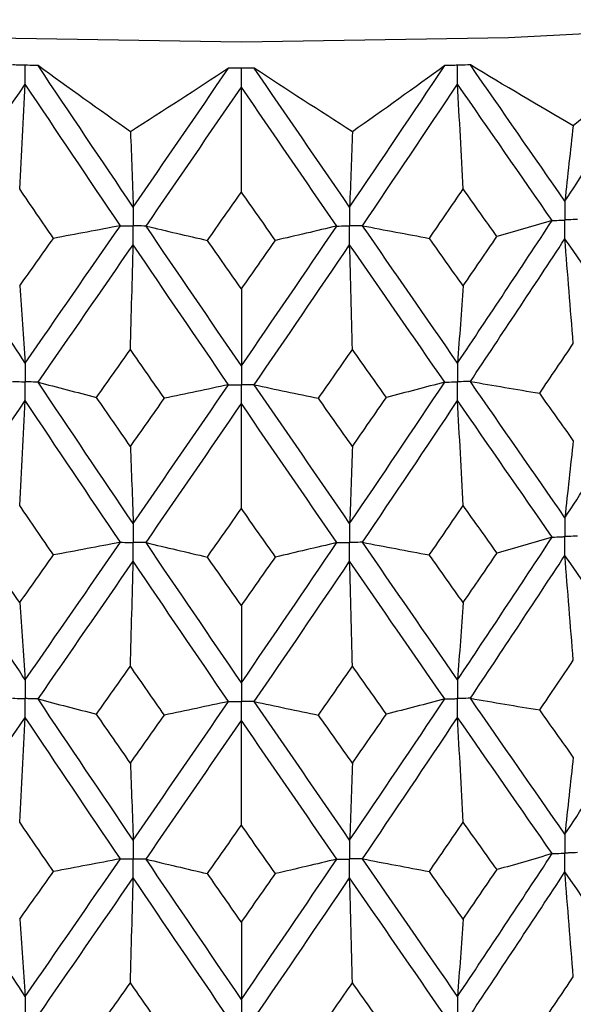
# Model space of a CAD drawing. Header units: millimetres. Extents: x -170 to 25, y -7 to 256.
# Tile 49 of 55: x -2 to 3, y 44 to 53. Entities that reach past the tile are written whole.
import ezdxf

# ---------------------------------------------------------------- set-up
doc = ezdxf.new("R2010")
doc.units = ezdxf.units.MM

msp = doc.modelspace()

# ---------------------------------------------------------------- linework, layer by layer
at = {"color": 7, "linetype": 'Continuous', "lineweight": 25}
for p, q in [((2.1314, 52.8588), (2.1312, 52.8588)), ((-1.8929, 52.8523), (-1.8931, 52.8523)), ((0.12, 52.8283), (0.1197, 52.8283))]:
    msp.add_line(p, q, dxfattribs=at)
at = {"color": 7, "linetype": 'Continuous', "lineweight": 25, "flags": 128}
msp.add_lwpolyline([(-2.4865, 53.1155), (0, 53.0733), (2.4865, 53.1155), (4.9305, 53.2413), (7.2901, 53.4487), (9.525, 53.7339), (11.5969, 54.0922), (13.4704, 54.5175), (15.1134, 55.0023), (16.4978, 55.5386), (17.5999, 56.117), (18.4009, 56.7277), (18.887, 57.3603), (19.05, 58.0038), (18.887, 58.6474), (18.4009, 59.28), (17.5999, 59.8907), (17.5, 59.9519)], dxfattribs=at)
at = {"color": 7, "linetype": 'Continuous', "lineweight": 25}
for points, knots in [([(-2.0122, 52.8557), (-2.0288, 52.8561), (-2.0455, 52.8566), (-2.0621, 52.857), (-2.0852, 52.8576), (-2.1083, 52.8582), (-2.1314, 52.8588)], [0.0001197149, 0.0001197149, 0.0001197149, 0.0001197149, 0.0001699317, 0.0001699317, 0.0001699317, 0.0002396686, 0.0002396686, 0.0002396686, 0.0002396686]), ([(2.1312, 52.8588), (2.098, 52.858), (2.0648, 52.8571), (2.0316, 52.8562), (2.0251, 52.856), (2.0186, 52.8559), (2.0122, 52.8557)], [0, 0, 0, 0, 0.0001001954, 0.0001001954, 0.0001001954, 0.0001197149, 0.0001197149, 0.0001197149, 0.0001197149]), ([(-1.8931, 52.8523), (-1.9263, 52.8533), (-1.9595, 52.8542), (-1.9928, 52.8552), (-1.9992, 52.8553), (-2.0057, 52.8555), (-2.0122, 52.8557)], [0, 0, 0, 0, 0.0001001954, 0.0001001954, 0.0001001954, 0.0001197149, 0.0001197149, 0.0001197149, 0.0001197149]), ([(-2.0122, 52.6803), (-2.0122, 52.7276), (-2.0122, 52.7749), (-2.0122, 52.8222), (-2.0122, 52.8334), (-2.0122, 52.8445), (-2.0122, 52.8557)], [0, 0, 0, 0, 0.0001467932, 0.0001467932, 0.0001467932, 0.0001814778, 0.0001814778, 0.0001814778, 0.0001814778]), ([(0, 52.8284), (-0.0167, 52.8284), (-0.0335, 52.8284), (-0.0502, 52.8284), (-0.0735, 52.8284), (-0.0967, 52.8283), (-0.12, 52.8283)], [0.0001197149, 0.0001197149, 0.0001197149, 0.0001197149, 0.0001699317, 0.0001699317, 0.0001699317, 0.0002396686, 0.0002396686, 0.0002396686, 0.0002396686]), ([(0.1197, 52.8283), (0.0863, 52.8283), (0.0529, 52.8284), (0.0195, 52.8284), (0.013, 52.8284), (0.0065, 52.8284), (0, 52.8284)], [0, 0, 0, 0, 0.0001001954, 0.0001001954, 0.0001001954, 0.0001197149, 0.0001197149, 0.0001197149, 0.0001197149]), ([(0, 52.6531), (0, 52.7003), (0, 52.7476), (0, 52.7949), (0, 52.8061), (0, 52.8172), (0, 52.8284)], [0, 0, 0, 0, 0.0001467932, 0.0001467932, 0.0001467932, 0.0001814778, 0.0001814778, 0.0001814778, 0.0001814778]), ([(2.0122, 52.8557), (1.9955, 52.8552), (1.9789, 52.8548), (1.9622, 52.8543), (1.9391, 52.8537), (1.916, 52.853), (1.8929, 52.8523)], [0.0001197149, 0.0001197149, 0.0001197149, 0.0001197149, 0.0001699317, 0.0001699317, 0.0001699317, 0.0002396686, 0.0002396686, 0.0002396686, 0.0002396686]), ([(2.0122, 52.6803), (2.0122, 52.7276), (2.0122, 52.7749), (2.0122, 52.8222), (2.0122, 52.8334), (2.0122, 52.8445), (2.0122, 52.8557)], [0, 0, 0, 0, 0.0001467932, 0.0001467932, 0.0001467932, 0.0001814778, 0.0001814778, 0.0001814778, 0.0001814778]), ([(3.0114, 51.5911), (3.0114, 51.5439), (3.0114, 51.4967), (3.0114, 51.4495), (3.0114, 51.4383), (3.0114, 51.4272), (3.0114, 51.416)], [0, 0, 0, 0, 0.0001466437, 0.0001466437, 0.0001466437, 0.000181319, 0.000181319, 0.000181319, 0.000181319]), ([(-1.0075, 51.5366), (-1.0075, 51.4894), (-1.0075, 51.4422), (-1.0075, 51.395), (-1.0075, 51.3838), (-1.0075, 51.3726), (-1.0075, 51.3615)], [0, 0, 0, 0, 0.0001466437, 0.0001466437, 0.0001466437, 0.000181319, 0.000181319, 0.000181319, 0.000181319]), ([(1.0075, 51.5366), (1.0075, 51.4894), (1.0075, 51.4422), (1.0075, 51.395), (1.0075, 51.3838), (1.0075, 51.3726), (1.0075, 51.3615)], [0, 0, 0, 0, 0.0001466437, 0.0001466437, 0.0001466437, 0.000181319, 0.000181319, 0.000181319, 0.000181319]), ([(2.8929, 51.4112), (2.921, 51.4123), (2.9491, 51.4135), (2.9771, 51.4146), (2.9885, 51.4151), (2.9999, 51.4155), (3.0114, 51.416)], [0, 0, 0, 0, 0.0000852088, 0.0000852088, 0.0000852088, 0.0001198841, 0.0001198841, 0.0001198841, 0.0001198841]), ([(3.1297, 51.4209), (3.1017, 51.4197), (3.0737, 51.4186), (3.0456, 51.4174), (3.0342, 51.4169), (3.0228, 51.4165), (3.0114, 51.416)], [0, 0, 0, 0, 0.0000852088, 0.0000852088, 0.0000852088, 0.0001198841, 0.0001198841, 0.0001198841, 0.0001198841]), ([(3.0114, 51.2408), (3.0114, 51.2881), (3.0114, 51.3353), (3.0114, 51.3825), (3.0114, 51.3937), (3.0114, 51.4048), (3.0114, 51.416)], [0, 0, 0, 0, 0.000146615, 0.000146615, 0.000146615, 0.0001812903, 0.0001812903, 0.0001812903, 0.0001812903]), ([(-1.1272, 51.3632), (-1.0988, 51.3628), (-1.0705, 51.3624), (-1.0421, 51.362), (-1.0306, 51.3618), (-1.019, 51.3616), (-1.0075, 51.3615)], [0, 0, 0, 0, 0.0000852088, 0.0000852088, 0.0000852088, 0.0001198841, 0.0001198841, 0.0001198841, 0.0001198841]), ([(-0.8877, 51.3599), (-0.9161, 51.3603), (-0.9445, 51.3606), (-0.9728, 51.361), (-0.9844, 51.3612), (-0.9959, 51.3613), (-1.0075, 51.3615)], [0, 0, 0, 0, 0.0000852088, 0.0000852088, 0.0000852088, 0.0001198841, 0.0001198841, 0.0001198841, 0.0001198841]), ([(-1.0075, 51.1863), (-1.0075, 51.2336), (-1.0075, 51.2808), (-1.0075, 51.328), (-1.0075, 51.3392), (-1.0075, 51.3503), (-1.0075, 51.3615)], [0, 0, 0, 0, 0.000146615, 0.000146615, 0.000146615, 0.0001812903, 0.0001812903, 0.0001812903, 0.0001812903]), ([(0.8877, 51.3599), (0.9161, 51.3603), (0.9445, 51.3606), (0.9728, 51.361), (0.9844, 51.3612), (0.9959, 51.3613), (1.0075, 51.3615)], [0, 0, 0, 0, 0.0000852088, 0.0000852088, 0.0000852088, 0.0001198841, 0.0001198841, 0.0001198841, 0.0001198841]), ([(1.1272, 51.3632), (1.0988, 51.3628), (1.0705, 51.3624), (1.0421, 51.362), (1.0306, 51.3618), (1.019, 51.3616), (1.0075, 51.3615)], [0, 0, 0, 0, 0.0000852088, 0.0000852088, 0.0000852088, 0.0001198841, 0.0001198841, 0.0001198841, 0.0001198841]), ([(1.0075, 51.1863), (1.0075, 51.2336), (1.0075, 51.2808), (1.0075, 51.328), (1.0075, 51.3392), (1.0075, 51.3503), (1.0075, 51.3615)], [0, 0, 0, 0, 0.000146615, 0.000146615, 0.000146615, 0.0001812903, 0.0001812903, 0.0001812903, 0.0001812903]), ([(-2.0122, 50.0855), (-2.0122, 50.0383), (-2.0122, 49.9911), (-2.0122, 49.9439), (-2.0122, 49.9327), (-2.0122, 49.9215), (-2.0122, 49.9104)], [0, 0, 0, 0, 0.0001466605, 0.0001466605, 0.0001466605, 0.0001813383, 0.0001813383, 0.0001813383, 0.0001813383]), ([(0, 50.0582), (0, 50.011), (0, 49.9638), (0, 49.9166), (0, 49.9054), (0, 49.8942), (0, 49.8831)], [0, 0, 0, 0, 0.0001466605, 0.0001466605, 0.0001466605, 0.0001813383, 0.0001813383, 0.0001813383, 0.0001813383]), ([(2.0122, 50.0855), (2.0122, 50.0383), (2.0122, 49.9911), (2.0122, 49.9439), (2.0122, 49.9327), (2.0122, 49.9215), (2.0122, 49.9104)], [0, 0, 0, 0, 0.0001466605, 0.0001466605, 0.0001466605, 0.0001813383, 0.0001813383, 0.0001813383, 0.0001813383]), ([(-2.1314, 49.9137), (-2.1031, 49.9129), (-2.0749, 49.9121), (-2.0467, 49.9113), (-2.0352, 49.911), (-2.0237, 49.9107), (-2.0122, 49.9104)], [0, 0, 0, 0, 0.0000851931, 0.0000851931, 0.0000851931, 0.0001198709, 0.0001198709, 0.0001198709, 0.0001198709]), ([(-1.8929, 49.9072), (-1.9212, 49.9079), (-1.9494, 49.9087), (-1.9777, 49.9094), (-1.9892, 49.9097), (-2.0007, 49.9101), (-2.0122, 49.9104)], [0, 0, 0, 0, 0.0000851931, 0.0000851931, 0.0000851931, 0.0001198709, 0.0001198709, 0.0001198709, 0.0001198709]), ([(-2.0122, 49.7351), (-2.0122, 49.7824), (-2.0122, 49.8296), (-2.0122, 49.8769), (-2.0122, 49.888), (-2.0122, 49.8992), (-2.0122, 49.9104)], [0, 0, 0, 0, 0.0001466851, 0.0001466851, 0.0001466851, 0.0001813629, 0.0001813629, 0.0001813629, 0.0001813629]), ([(-0.1199, 49.8831), (-0.0915, 49.8831), (-0.0631, 49.8831), (-0.0347, 49.8831), (-0.0231, 49.8831), (-0.0116, 49.8831), (0, 49.8831)], [0, 0, 0, 0, 0.0000851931, 0.0000851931, 0.0000851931, 0.0001198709, 0.0001198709, 0.0001198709, 0.0001198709]), ([(0.1199, 49.8831), (0.0915, 49.8831), (0.0631, 49.8831), (0.0347, 49.8831), (0.0231, 49.8831), (0.0116, 49.8831), (0, 49.8831)], [0, 0, 0, 0, 0.0000851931, 0.0000851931, 0.0000851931, 0.0001198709, 0.0001198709, 0.0001198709, 0.0001198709]), ([(0, 49.7078), (0, 49.7551), (0, 49.8023), (0, 49.8496), (0, 49.8607), (0, 49.8719), (0, 49.8831)], [0, 0, 0, 0, 0.0001466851, 0.0001466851, 0.0001466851, 0.0001813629, 0.0001813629, 0.0001813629, 0.0001813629]), ([(1.8929, 49.9072), (1.9212, 49.9079), (1.9494, 49.9087), (1.9777, 49.9094), (1.9892, 49.9097), (2.0007, 49.9101), (2.0122, 49.9104)], [0, 0, 0, 0, 0.0000851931, 0.0000851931, 0.0000851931, 0.0001198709, 0.0001198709, 0.0001198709, 0.0001198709]), ([(2.1314, 49.9137), (2.1031, 49.9129), (2.0749, 49.9121), (2.0467, 49.9113), (2.0352, 49.911), (2.0237, 49.9107), (2.0122, 49.9104)], [0, 0, 0, 0, 0.0000851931, 0.0000851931, 0.0000851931, 0.0001198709, 0.0001198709, 0.0001198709, 0.0001198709]), ([(2.0122, 49.7351), (2.0122, 49.7824), (2.0122, 49.8296), (2.0122, 49.8769), (2.0122, 49.888), (2.0122, 49.8992), (2.0122, 49.9104)], [0, 0, 0, 0, 0.0001466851, 0.0001466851, 0.0001466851, 0.0001813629, 0.0001813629, 0.0001813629, 0.0001813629]), ([(3.0114, 48.6457), (3.0114, 48.5984), (3.0114, 48.5512), (3.0114, 48.5039), (3.0114, 48.4928), (3.0114, 48.4816), (3.0114, 48.4704)], [0, 0, 0, 0, 0.0001467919, 0.0001467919, 0.0001467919, 0.0001814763, 0.0001814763, 0.0001814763, 0.0001814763]), ([(-1.0075, 48.5912), (-1.0075, 48.5439), (-1.0075, 48.4967), (-1.0075, 48.4494), (-1.0075, 48.4383), (-1.0075, 48.4271), (-1.0075, 48.4159)], [0, 0, 0, 0, 0.0001467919, 0.0001467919, 0.0001467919, 0.0001814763, 0.0001814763, 0.0001814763, 0.0001814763]), ([(1.0075, 48.5912), (1.0075, 48.5439), (1.0075, 48.4967), (1.0075, 48.4494), (1.0075, 48.4383), (1.0075, 48.4271), (1.0075, 48.4159)], [0, 0, 0, 0, 0.0001467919, 0.0001467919, 0.0001467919, 0.0001814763, 0.0001814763, 0.0001814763, 0.0001814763]), ([(2.893, 48.4656), (2.921, 48.4668), (2.9491, 48.4679), (2.9771, 48.469), (2.9885, 48.4695), (2.9999, 48.47), (3.0114, 48.4704)], [0, 0, 0, 0, 0.0000851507, 0.0000851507, 0.0000851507, 0.0001198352, 0.0001198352, 0.0001198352, 0.0001198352]), ([(3.1297, 48.4753), (3.1017, 48.4742), (3.0736, 48.473), (3.0456, 48.4718), (3.0342, 48.4714), (3.0228, 48.4709), (3.0114, 48.4704)], [0, 0, 0, 0, 0.0000851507, 0.0000851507, 0.0000851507, 0.0001198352, 0.0001198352, 0.0001198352, 0.0001198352]), ([(3.0114, 48.2951), (3.0114, 48.3424), (3.0114, 48.3897), (3.0114, 48.4369), (3.0114, 48.4481), (3.0114, 48.4593), (3.0114, 48.4704)], [0, 0, 0, 0, 0.0001467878, 0.0001467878, 0.0001467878, 0.0001814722, 0.0001814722, 0.0001814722, 0.0001814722]), ([(-1.1271, 48.4176), (-1.0988, 48.4172), (-1.0704, 48.4168), (-1.0421, 48.4164), (-1.0306, 48.4162), (-1.019, 48.4161), (-1.0075, 48.4159)], [0, 0, 0, 0, 0.0000851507, 0.0000851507, 0.0000851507, 0.0001198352, 0.0001198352, 0.0001198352, 0.0001198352]), ([(-0.8878, 48.4143), (-0.9161, 48.4147), (-0.9445, 48.4151), (-0.9728, 48.4155), (-0.9844, 48.4156), (-0.9959, 48.4158), (-1.0075, 48.4159)], [0, 0, 0, 0, 0.0000851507, 0.0000851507, 0.0000851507, 0.0001198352, 0.0001198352, 0.0001198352, 0.0001198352]), ([(-1.0075, 48.2406), (-1.0075, 48.2879), (-1.0075, 48.3351), (-1.0075, 48.3824), (-1.0075, 48.3936), (-1.0075, 48.4047), (-1.0075, 48.4159)], [0, 0, 0, 0, 0.0001467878, 0.0001467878, 0.0001467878, 0.0001814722, 0.0001814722, 0.0001814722, 0.0001814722]), ([(0.8878, 48.4143), (0.9161, 48.4147), (0.9445, 48.4151), (0.9728, 48.4155), (0.9844, 48.4156), (0.9959, 48.4158), (1.0075, 48.4159)], [0, 0, 0, 0, 0.0000851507, 0.0000851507, 0.0000851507, 0.0001198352, 0.0001198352, 0.0001198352, 0.0001198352]), ([(1.1271, 48.4176), (1.0988, 48.4172), (1.0704, 48.4168), (1.0421, 48.4164), (1.0306, 48.4162), (1.019, 48.4161), (1.0075, 48.4159)], [0, 0, 0, 0, 0.0000851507, 0.0000851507, 0.0000851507, 0.0001198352, 0.0001198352, 0.0001198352, 0.0001198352]), ([(1.0075, 48.2406), (1.0075, 48.2879), (1.0075, 48.3351), (1.0075, 48.3824), (1.0075, 48.3936), (1.0075, 48.4047), (1.0075, 48.4159)], [0, 0, 0, 0, 0.0001467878, 0.0001467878, 0.0001467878, 0.0001814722, 0.0001814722, 0.0001814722, 0.0001814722]), ([(-2.0122, 47.138), (-2.0122, 47.0908), (-2.0122, 47.0437), (-2.0122, 46.9965), (-2.0122, 46.9853), (-2.0122, 46.9741), (-2.0122, 46.963)], [0, 0, 0, 0, 0.0001465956, 0.0001465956, 0.0001465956, 0.0001812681, 0.0001812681, 0.0001812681, 0.0001812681]), ([(0, 47.1107), (0, 47.0636), (0, 47.0164), (0, 46.9692), (0, 46.958), (0, 46.9468), (0, 46.9357)], [0, 0, 0, 0, 0.0001465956, 0.0001465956, 0.0001465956, 0.0001812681, 0.0001812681, 0.0001812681, 0.0001812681]), ([(2.0122, 47.138), (2.0122, 47.0908), (2.0122, 47.0437), (2.0122, 46.9965), (2.0122, 46.9853), (2.0122, 46.9741), (2.0122, 46.963)], [0, 0, 0, 0, 0.0001465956, 0.0001465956, 0.0001465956, 0.0001812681, 0.0001812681, 0.0001812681, 0.0001812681]), ([(-2.1314, 46.9663), (-2.1032, 46.9655), (-2.0749, 46.9647), (-2.0467, 46.9639), (-2.0352, 46.9636), (-2.0237, 46.9633), (-2.0122, 46.963)], [0, 0, 0, 0, 0.000085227, 0.000085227, 0.000085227, 0.0001198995, 0.0001198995, 0.0001198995, 0.0001198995]), ([(-1.8929, 46.9598), (-1.9212, 46.9605), (-1.9494, 46.9613), (-1.9777, 46.962), (-1.9892, 46.9624), (-2.0007, 46.9627), (-2.0122, 46.963)], [0, 0, 0, 0, 0.000085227, 0.000085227, 0.000085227, 0.0001198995, 0.0001198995, 0.0001198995, 0.0001198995]), ([(-2.0122, 46.7879), (-2.0122, 46.8351), (-2.0122, 46.8823), (-2.0122, 46.9295), (-2.0122, 46.9406), (-2.0122, 46.9518), (-2.0122, 46.963)], [0, 0, 0, 0, 0.0001465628, 0.0001465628, 0.0001465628, 0.0001812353, 0.0001812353, 0.0001812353, 0.0001812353]), ([(-0.1199, 46.9357), (-0.0915, 46.9357), (-0.0631, 46.9357), (-0.0347, 46.9357), (-0.0231, 46.9357), (-0.0116, 46.9357), (0, 46.9357)], [0, 0, 0, 0, 0.000085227, 0.000085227, 0.000085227, 0.0001198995, 0.0001198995, 0.0001198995, 0.0001198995]), ([(0.1199, 46.9357), (0.0915, 46.9357), (0.0631, 46.9357), (0.0347, 46.9357), (0.0231, 46.9357), (0.0116, 46.9357), (0, 46.9357)], [0, 0, 0, 0, 0.000085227, 0.000085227, 0.000085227, 0.0001198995, 0.0001198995, 0.0001198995, 0.0001198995]), ([(0, 46.7606), (0, 46.8078), (0, 46.855), (0, 46.9022), (0, 46.9134), (0, 46.9245), (0, 46.9357)], [0, 0, 0, 0, 0.0001465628, 0.0001465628, 0.0001465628, 0.0001812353, 0.0001812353, 0.0001812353, 0.0001812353]), ([(1.8929, 46.9598), (1.9212, 46.9605), (1.9494, 46.9613), (1.9777, 46.962), (1.9892, 46.9624), (2.0007, 46.9627), (2.0122, 46.963)], [0, 0, 0, 0, 0.000085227, 0.000085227, 0.000085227, 0.0001198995, 0.0001198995, 0.0001198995, 0.0001198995]), ([(2.1314, 46.9663), (2.1032, 46.9655), (2.0749, 46.9647), (2.0467, 46.9639), (2.0352, 46.9636), (2.0237, 46.9633), (2.0122, 46.963)], [0, 0, 0, 0, 0.000085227, 0.000085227, 0.000085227, 0.0001198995, 0.0001198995, 0.0001198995, 0.0001198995]), ([(2.0122, 46.7879), (2.0122, 46.8351), (2.0122, 46.8823), (2.0122, 46.9295), (2.0122, 46.9406), (2.0122, 46.9518), (2.0122, 46.963)], [0, 0, 0, 0, 0.0001465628, 0.0001465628, 0.0001465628, 0.0001812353, 0.0001812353, 0.0001812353, 0.0001812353]), ([(-1.0075, 45.6459), (-1.0075, 45.5987), (-1.0075, 45.5515), (-1.0075, 45.5043), (-1.0075, 45.4931), (-1.0075, 45.4819), (-1.0075, 45.4708)], [0, 0, 0, 0, 0.0001466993, 0.0001466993, 0.0001466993, 0.0001813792, 0.0001813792, 0.0001813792, 0.0001813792]), ([(1.0075, 45.6459), (1.0075, 45.5987), (1.0075, 45.5515), (1.0075, 45.5043), (1.0075, 45.4931), (1.0075, 45.4819), (1.0075, 45.4708)], [0, 0, 0, 0, 0.0001466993, 0.0001466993, 0.0001466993, 0.0001813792, 0.0001813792, 0.0001813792, 0.0001813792]), ([(3.0114, 45.7004), (3.0114, 45.6532), (3.0114, 45.606), (3.0114, 45.5588), (3.0114, 45.5476), (3.0114, 45.5365), (3.0114, 45.5253)], [0, 0, 0, 0, 0.0001466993, 0.0001466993, 0.0001466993, 0.0001813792, 0.0001813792, 0.0001813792, 0.0001813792]), ([(3.1297, 45.5302), (3.1017, 45.529), (3.0737, 45.5279), (3.0456, 45.5267), (3.0342, 45.5262), (3.0228, 45.5258), (3.0114, 45.5253)], [0, 0, 0, 0, 0.0000851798, 0.0000851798, 0.0000851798, 0.0001198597, 0.0001198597, 0.0001198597, 0.0001198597]), ([(-1.1272, 45.4724), (-1.0988, 45.472), (-1.0705, 45.4716), (-1.0421, 45.4712), (-1.0306, 45.4711), (-1.019, 45.4709), (-1.0075, 45.4708)], [0, 0, 0, 0, 0.0000851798, 0.0000851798, 0.0000851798, 0.0001198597, 0.0001198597, 0.0001198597, 0.0001198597]), ([(-0.8878, 45.4692), (-0.9161, 45.4696), (-0.9445, 45.4699), (-0.9728, 45.4703), (-0.9844, 45.4705), (-0.9959, 45.4706), (-1.0075, 45.4708)], [0, 0, 0, 0, 0.0000851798, 0.0000851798, 0.0000851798, 0.0001198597, 0.0001198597, 0.0001198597, 0.0001198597]), ([(-1.0075, 45.2955), (-1.0075, 45.3428), (-1.0075, 45.39), (-1.0075, 45.4373), (-1.0075, 45.4484), (-1.0075, 45.4596), (-1.0075, 45.4708)], [0, 0, 0, 0, 0.0001467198, 0.0001467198, 0.0001467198, 0.0001813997, 0.0001813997, 0.0001813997, 0.0001813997]), ([(0.8878, 45.4692), (0.9161, 45.4696), (0.9445, 45.4699), (0.9728, 45.4703), (0.9844, 45.4705), (0.9959, 45.4706), (1.0075, 45.4708)], [0, 0, 0, 0, 0.0000851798, 0.0000851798, 0.0000851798, 0.0001198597, 0.0001198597, 0.0001198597, 0.0001198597]), ([(1.1272, 45.4724), (1.0988, 45.472), (1.0705, 45.4716), (1.0421, 45.4712), (1.0306, 45.4711), (1.019, 45.4709), (1.0075, 45.4708)], [0, 0, 0, 0, 0.0000851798, 0.0000851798, 0.0000851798, 0.0001198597, 0.0001198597, 0.0001198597, 0.0001198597]), ([(1.0075, 45.2955), (1.0075, 45.3428), (1.0075, 45.39), (1.0075, 45.4373), (1.0075, 45.4484), (1.0075, 45.4596), (1.0075, 45.4708)], [0, 0, 0, 0, 0.0001467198, 0.0001467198, 0.0001467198, 0.0001813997, 0.0001813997, 0.0001813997, 0.0001813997]), ([(2.8929, 45.5205), (2.921, 45.5216), (2.9491, 45.5227), (2.9771, 45.5239), (2.9885, 45.5244), (2.9999, 45.5248), (3.0114, 45.5253)], [0, 0, 0, 0, 0.0000851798, 0.0000851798, 0.0000851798, 0.0001198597, 0.0001198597, 0.0001198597, 0.0001198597]), ([(3.0114, 45.35), (3.0114, 45.3973), (3.0114, 45.4445), (3.0114, 45.4918), (3.0114, 45.503), (3.0114, 45.5141), (3.0114, 45.5253)], [0, 0, 0, 0, 0.0001467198, 0.0001467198, 0.0001467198, 0.0001813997, 0.0001813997, 0.0001813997, 0.0001813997]), ([(-2.0122, 44.1923), (-2.0122, 44.1451), (-2.0122, 44.0978), (-2.0122, 44.0506), (-2.0122, 44.0394), (-2.0122, 44.0283), (-2.0122, 44.0171)], [0, 0, 0, 0, 0.0001467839, 0.0001467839, 0.0001467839, 0.0001814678, 0.0001814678, 0.0001814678, 0.0001814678]), ([(0, 44.165), (0, 44.1178), (0, 44.0706), (0, 44.0233), (0, 44.0121), (0, 44.001), (0, 43.9898)], [0, 0, 0, 0, 0.0001467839, 0.0001467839, 0.0001467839, 0.0001814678, 0.0001814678, 0.0001814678, 0.0001814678]), ([(2.0122, 44.1923), (2.0122, 44.1451), (2.0122, 44.0978), (2.0122, 44.0506), (2.0122, 44.0394), (2.0122, 44.0283), (2.0122, 44.0171)], [0, 0, 0, 0, 0.0001467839, 0.0001467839, 0.0001467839, 0.0001814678, 0.0001814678, 0.0001814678, 0.0001814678])]:
    msp.add_open_spline(points, degree=3, knots=knots, dxfattribs=at)
for points in [[(3.0877, 52.2935), (2.7665, 52.4805), (2.4478, 52.6689), (2.1314, 52.8588)], [(3.0114, 51.5911), (2.7192, 52.0114), (2.4257, 52.4342), (2.1314, 52.8588)], [(3.0114, 51.5911), (3.3036, 52.0354), (3.595, 52.4822), (3.8849, 52.9307)], [(3.8849, 52.9307), (3.6237, 52.7171), (3.3579, 52.5048), (3.0877, 52.2935)], [(-1.033, 52.2376), (-1.3235, 52.4413), (-1.6101, 52.6462), (-1.8929, 52.8523)], [(-1.0075, 51.5366), (-1.303, 51.9729), (-1.5982, 52.4117), (-1.8929, 52.8523)], [(-0.12, 52.8283), (-0.4211, 52.63), (-0.7255, 52.4332), (-1.033, 52.2376)], [(-1.0075, 51.5366), (-0.712, 51.9649), (-0.416, 52.3957), (-0.12, 52.8283)], [(1.033, 52.2376), (0.7255, 52.4332), (0.4211, 52.63), (0.12, 52.8283)], [(1.0075, 51.5366), (0.712, 51.9649), (0.416, 52.3957), (0.12, 52.8283)], [(1.0075, 51.5366), (1.303, 51.9729), (1.5982, 52.4117), (1.8929, 52.8523)], [(1.8929, 52.8523), (1.6101, 52.6462), (1.3235, 52.4413), (1.033, 52.2376)], [(-2.8929, 51.4112), (-2.6004, 51.832), (-2.3067, 52.2552), (-2.0122, 52.6803)], [(-2.0644, 51.7045), (-2.0467, 52.0288), (-2.0293, 52.3541), (-2.0122, 52.6803)], [(-1.1272, 51.3632), (-1.4226, 51.7999), (-1.7177, 52.2392), (-2.0122, 52.6803)], [(1.1272, 51.3632), (1.4226, 51.7999), (1.7177, 52.2392), (2.0122, 52.6803)], [(2.0644, 51.7045), (2.0467, 52.0288), (2.0293, 52.3541), (2.0122, 52.6803)], [(2.8929, 51.4112), (2.6004, 51.832), (2.3067, 52.2552), (2.0122, 52.6803)], [(-0.8877, 51.3599), (-0.5922, 51.7887), (-0.2961, 52.2199), (0, 52.6531)], [(0, 51.6765), (0, 52.001), (0, 52.3266), (0, 52.6531)], [(0.8877, 51.3599), (0.5922, 51.7887), (0.2961, 52.2199), (0, 52.6531)], [(-1.033, 52.2376), (-1.0243, 52.0065), (-1.0158, 51.7728), (-1.0075, 51.5366)], [(1.033, 52.2376), (1.0243, 52.0065), (1.0158, 51.7728), (1.0075, 51.5366)], [(3.0877, 52.2935), (3.0618, 52.0619), (3.0363, 51.8277), (3.0114, 51.5911)], [(-1.7493, 51.2454), (-1.8544, 51.3982), (-1.9595, 51.5512), (-2.0644, 51.7045)], [(-0.3166, 51.226), (-0.2111, 51.3759), (-0.1055, 51.526), (0, 51.6765)], [(0.3166, 51.226), (0.2111, 51.3759), (0.1055, 51.526), (0, 51.6765)], [(1.7493, 51.2454), (1.8544, 51.3982), (1.9595, 51.5512), (2.0644, 51.7045)], [(2.379, 51.2626), (2.2743, 51.4096), (2.1694, 51.5569), (2.0644, 51.7045)], [(-2.0122, 50.0855), (-2.3067, 50.5262), (-2.6002, 50.9672), (-2.8929, 51.4112)], [(2.0122, 50.0855), (2.3067, 50.5262), (2.6002, 50.9672), (2.8929, 51.4112)], [(2.8929, 51.4112), (2.7233, 51.3613), (2.5519, 51.3117), (2.379, 51.2626)], [(-2.0122, 50.0855), (-1.7177, 50.5101), (-1.4228, 50.9352), (-1.1272, 51.3632)], [(-1.1272, 51.3632), (-1.3333, 51.3234), (-1.5407, 51.2842), (-1.7493, 51.2454)], [(-0.8877, 51.3599), (-0.6988, 51.3148), (-0.5084, 51.2702), (-0.3166, 51.226)], [(0, 50.0582), (-0.2961, 50.4909), (-0.592, 50.9239), (-0.8877, 51.3599)], [(0, 50.0582), (0.2961, 50.4909), (0.592, 50.9239), (0.8877, 51.3599)], [(0.8877, 51.3599), (0.6988, 51.3148), (0.5084, 51.2702), (0.3166, 51.226)], [(1.1272, 51.3632), (1.3333, 51.3234), (1.5407, 51.2842), (1.7493, 51.2454)], [(2.0122, 50.0855), (1.7177, 50.5101), (1.4228, 50.9352), (1.1272, 51.3632)], [(-2.0644, 50.8031), (-1.9595, 50.9503), (-1.8545, 51.0977), (-1.7493, 51.2454)], [(0, 50.7751), (-0.1055, 50.9252), (-0.211, 51.0754), (-0.3166, 51.226)], [(0, 50.7751), (0.1055, 50.9252), (0.211, 51.0754), (0.3166, 51.226)], [(2.0644, 50.8031), (1.9595, 50.9503), (1.8545, 51.0977), (1.7493, 51.2454)], [(2.0644, 50.8031), (2.1694, 50.956), (2.2742, 51.1091), (2.379, 51.2626)], [(2.1314, 49.9137), (2.4257, 50.3549), (2.719, 50.7964), (3.0114, 51.2408)], [(3.0896, 50.2671), (3.063, 50.5907), (3.0369, 50.9153), (3.0114, 51.2408)], [(3.885, 49.9855), (3.5949, 50.4028), (3.3038, 50.8204), (3.0114, 51.2408)], [(-1.8929, 49.9072), (-1.5982, 50.3324), (-1.3032, 50.7579), (-1.0075, 51.1863)], [(-1.0336, 50.2111), (-1.0247, 50.5352), (-1.016, 50.8603), (-1.0075, 51.1863)], [(-0.1199, 49.8831), (-0.416, 50.3163), (-0.7118, 50.7499), (-1.0075, 51.1863)], [(0.1199, 49.8831), (0.416, 50.3163), (0.7118, 50.7499), (1.0075, 51.1863)], [(1.0336, 50.2111), (1.0247, 50.5352), (1.016, 50.8603), (1.0075, 51.1863)], [(1.8929, 49.9072), (1.5982, 50.3324), (1.3032, 50.7579), (1.0075, 51.1863)], [(-2.0644, 50.8031), (-2.0467, 50.5666), (-2.0293, 50.3274), (-2.0122, 50.0855)], [(0, 50.7751), (0, 50.5388), (0, 50.2998), (0, 50.0582)], [(2.0644, 50.8031), (2.0467, 50.5666), (2.0293, 50.3274), (2.0122, 50.0855)], [(-1.3497, 49.7655), (-1.2444, 49.914), (-1.139, 50.0625), (-1.0336, 50.2111)], [(-0.7173, 49.757), (-0.8228, 49.9082), (-0.9283, 50.0596), (-1.0336, 50.2111)], [(0.7173, 49.757), (0.8228, 49.9082), (0.9283, 50.0596), (1.0336, 50.2111)], [(1.3497, 49.7655), (1.2444, 49.914), (1.139, 50.0625), (1.0336, 50.2111)], [(2.7764, 49.8043), (2.881, 49.9585), (2.9854, 50.1127), (3.0896, 50.2671)], [(3.0114, 48.6457), (3.3038, 49.0907), (3.5952, 49.5376), (3.885, 49.9855)], [(-1.8929, 49.9072), (-1.7134, 49.8596), (-1.5323, 49.8124), (-1.3497, 49.7655)], [(-1.0075, 48.5912), (-1.3031, 49.0283), (-1.5984, 49.4672), (-1.8929, 49.9072)], [(-1.0075, 48.5912), (-0.7118, 49.0202), (-0.4158, 49.4511), (-0.1199, 49.8831)], [(-0.1199, 49.8831), (-0.3176, 49.8406), (-0.5168, 49.7986), (-0.7173, 49.757)], [(0.1199, 49.8831), (0.3176, 49.8406), (0.5168, 49.7986), (0.7173, 49.757)], [(1.0075, 48.5912), (0.7118, 49.0202), (0.4158, 49.4511), (0.1199, 49.8831)], [(1.0075, 48.5912), (1.3031, 49.0283), (1.5984, 49.4672), (1.8929, 49.9072)], [(1.8929, 49.9072), (1.7134, 49.8596), (1.5323, 49.8124), (1.3497, 49.7655)], [(2.1314, 49.9137), (2.3452, 49.8768), (2.5602, 49.8403), (2.7764, 49.8043)], [(3.0114, 48.6457), (2.719, 49.0668), (2.4255, 49.4897), (2.1314, 49.9137)], [(-1.0336, 49.3093), (-1.1391, 49.4612), (-1.2444, 49.6133), (-1.3497, 49.7655)], [(-1.0336, 49.3093), (-0.9282, 49.4583), (-0.8228, 49.6076), (-0.7173, 49.757)], [(1.0336, 49.3093), (0.9282, 49.4583), (0.8228, 49.6076), (0.7173, 49.757)], [(1.0336, 49.3093), (1.1391, 49.4612), (1.2444, 49.6133), (1.3497, 49.7655)], [(3.0896, 49.3652), (2.9853, 49.5114), (2.8809, 49.6578), (2.7764, 49.8043)], [(-2.893, 48.4656), (-2.6003, 48.8872), (-2.3065, 49.3106), (-2.0122, 49.7351)], [(-2.0644, 48.7594), (-2.0467, 49.0837), (-2.0293, 49.409), (-2.0122, 49.7351)], [(-1.1271, 48.4176), (-1.4227, 48.8552), (-1.7179, 49.2946), (-2.0122, 49.7351)], [(-0.8878, 48.4143), (-0.592, 48.8439), (-0.2959, 49.2753), (0, 49.7078)], [(0, 48.7314), (0, 49.056), (0, 49.3814), (0, 49.7078)], [(0.8878, 48.4143), (0.592, 48.8439), (0.2959, 49.2753), (0, 49.7078)], [(1.1271, 48.4176), (1.4227, 48.8552), (1.7179, 49.2946), (2.0122, 49.7351)], [(2.0644, 48.7594), (2.0467, 49.0837), (2.0293, 49.409), (2.0122, 49.7351)], [(2.893, 48.4656), (2.6003, 48.8872), (2.3065, 49.3106), (2.0122, 49.7351)], [(-1.0336, 49.3093), (-1.0247, 49.0726), (-1.016, 48.8332), (-1.0075, 48.5912)], [(1.0336, 49.3093), (1.0247, 49.0726), (1.016, 48.8332), (1.0075, 48.5912)], [(3.0896, 49.3652), (3.063, 49.128), (3.0369, 48.8882), (3.0114, 48.6457)], [(-1.7491, 48.2998), (-1.8543, 48.4528), (-1.9594, 48.606), (-2.0644, 48.7594)], [(1.7491, 48.2998), (1.8543, 48.4528), (1.9594, 48.606), (2.0644, 48.7594)], [(2.3793, 48.3169), (2.2744, 48.4642), (2.1695, 48.6117), (2.0644, 48.7594)], [(-0.3169, 48.2804), (-0.2112, 48.4305), (-0.1056, 48.5809), (0, 48.7314)], [(0.3169, 48.2804), (0.2112, 48.4305), (0.1056, 48.5809), (0, 48.7314)], [(-2.0122, 47.138), (-2.3065, 47.5782), (-2.6002, 48.021), (-2.893, 48.4656)], [(2.0122, 47.138), (2.3065, 47.5782), (2.6002, 48.021), (2.893, 48.4656)], [(2.893, 48.4656), (2.7234, 48.4157), (2.5521, 48.3661), (2.3793, 48.3169)], [(-2.0122, 47.138), (-1.7179, 47.5622), (-1.4227, 47.9889), (-1.1271, 48.4176)], [(-1.1271, 48.4176), (-1.3331, 48.3779), (-1.5405, 48.3386), (-1.7491, 48.2998)], [(-0.8878, 48.4143), (-0.699, 48.3693), (-0.5086, 48.3246), (-0.3169, 48.2804)], [(0, 47.1107), (-0.2959, 47.5429), (-0.592, 47.9777), (-0.8878, 48.4143)], [(0, 47.1107), (0.2959, 47.5429), (0.592, 47.9777), (0.8878, 48.4143)], [(0.8878, 48.4143), (0.699, 48.3693), (0.5086, 48.3246), (0.3169, 48.2804)], [(1.1271, 48.4176), (1.3331, 48.3779), (1.5405, 48.3386), (1.7491, 48.2998)], [(2.0122, 47.138), (1.7179, 47.5622), (1.4227, 47.9889), (1.1271, 48.4176)], [(-2.0644, 47.8561), (-2.1695, 48.0094), (-2.2744, 48.163), (-2.3793, 48.3169)], [(-2.0644, 47.8561), (-1.9594, 48.0037), (-1.8543, 48.1516), (-1.7491, 48.2998)], [(0, 47.8281), (-0.1056, 47.9786), (-0.2112, 48.1293), (-0.3169, 48.2804)], [(0, 47.8281), (0.1056, 47.9786), (0.2112, 48.1293), (0.3169, 48.2804)], [(2.0644, 47.8561), (1.9594, 48.0037), (1.8543, 48.1516), (1.7491, 48.2998)], [(2.0644, 47.8561), (2.1695, 48.0094), (2.2744, 48.163), (2.3793, 48.3169)], [(2.1314, 46.9663), (2.4254, 47.4068), (2.7189, 47.85), (3.0114, 48.2951)], [(3.0896, 47.3202), (3.063, 47.6442), (3.0369, 47.9691), (3.0114, 48.2951)], [(3.885, 47.0382), (3.5952, 47.4548), (3.3039, 47.874), (3.0114, 48.2951)], [(-1.8929, 46.9598), (-1.5985, 47.3843), (-1.3032, 47.8115), (-1.0075, 48.2406)], [(-1.0336, 47.2642), (-1.0247, 47.5887), (-1.016, 47.9142), (-1.0075, 48.2406)], [(-0.1199, 46.9357), (-0.4158, 47.3683), (-0.7118, 47.8035), (-1.0075, 48.2406)], [(0.1199, 46.9357), (0.4158, 47.3683), (0.7118, 47.8035), (1.0075, 48.2406)], [(1.0336, 47.2642), (1.0247, 47.5887), (1.016, 47.9142), (1.0075, 48.2406)], [(1.8929, 46.9598), (1.5985, 47.3843), (1.3032, 47.8115), (1.0075, 48.2406)], [(-2.0644, 47.8561), (-2.0467, 47.6193), (-2.0293, 47.38), (-2.0122, 47.138)], [(0, 47.8281), (0, 47.5916), (0, 47.3525), (0, 47.1107)], [(2.0644, 47.8561), (2.0467, 47.6193), (2.0293, 47.38), (2.0122, 47.138)], [(2.7766, 46.8571), (2.881, 47.0112), (2.9854, 47.1655), (3.0896, 47.3202)], [(-1.3495, 46.8183), (-1.2443, 46.9667), (-1.139, 47.1153), (-1.0336, 47.2642)], [(-0.7175, 46.8098), (-0.8229, 46.961), (-0.9283, 47.1125), (-1.0336, 47.2642)], [(0.7175, 46.8098), (0.8229, 46.961), (0.9283, 47.1125), (1.0336, 47.2642)], [(1.3495, 46.8183), (1.2443, 46.9667), (1.139, 47.1153), (1.0336, 47.2642)], [(3.0114, 45.7004), (3.3039, 46.1453), (3.5951, 46.5905), (3.885, 47.0382)], [(-1.8929, 46.9598), (-1.7133, 46.9122), (-1.5322, 46.8651), (-1.3495, 46.8183)], [(-1.0075, 45.6459), (-1.3032, 46.0828), (-1.5983, 46.5201), (-1.8929, 46.9598)], [(-1.0075, 45.6459), (-0.7117, 46.0748), (-0.4159, 46.504), (-0.1199, 46.9357)], [(-0.1199, 46.9357), (-0.3177, 46.8933), (-0.5169, 46.8513), (-0.7175, 46.8098)], [(0.1199, 46.9357), (0.3177, 46.8933), (0.5169, 46.8513), (0.7175, 46.8098)], [(1.0075, 45.6459), (0.7117, 46.0748), (0.4159, 46.504), (0.1199, 46.9357)], [(1.0075, 45.6459), (1.3032, 46.0828), (1.5983, 46.5201), (1.8929, 46.9598)], [(1.8929, 46.9598), (1.7133, 46.9122), (1.5322, 46.8651), (1.3495, 46.8183)], [(2.1314, 46.9663), (2.3453, 46.9294), (2.5604, 46.893), (2.7766, 46.8571)], [(3.0114, 45.7004), (2.7189, 46.1213), (2.4256, 46.5426), (2.1314, 46.9663)], [(-1.0336, 46.3633), (-1.139, 46.5148), (-1.2443, 46.6664), (-1.3495, 46.8183)], [(1.0336, 46.3633), (1.139, 46.5148), (1.2443, 46.6664), (1.3495, 46.8183)], [(3.0896, 46.4192), (2.9854, 46.5651), (2.8811, 46.711), (2.7766, 46.8571)], [(-2.8929, 45.5205), (-2.6001, 45.9419), (-2.3066, 46.3638), (-2.0122, 46.7879)], [(-2.0644, 45.8133), (-2.0467, 46.1372), (-2.0293, 46.462), (-2.0122, 46.7879)], [(-1.1272, 45.4724), (-1.4228, 45.9099), (-1.7178, 46.3478), (-2.0122, 46.7879)], [(-1.0336, 46.3633), (-0.9283, 46.512), (-0.8229, 46.6607), (-0.7175, 46.8098)], [(-0.8878, 45.4692), (-0.5919, 45.8986), (-0.296, 46.3285), (0, 46.7606)], [(0, 45.7853), (0, 46.1095), (0, 46.4345), (0, 46.7606)], [(0.8878, 45.4692), (0.5919, 45.8986), (0.296, 46.3285), (0, 46.7606)], [(1.0336, 46.3633), (0.9283, 46.512), (0.8229, 46.6607), (0.7175, 46.8098)], [(1.1272, 45.4724), (1.4228, 45.9099), (1.7178, 46.3478), (2.0122, 46.7879)], [(2.0644, 45.8133), (2.0467, 46.1372), (2.0293, 46.462), (2.0122, 46.7879)], [(2.8929, 45.5205), (2.6001, 45.9419), (2.3066, 46.3638), (2.0122, 46.7879)], [(-1.0336, 46.3633), (-1.0247, 46.1268), (-1.016, 45.8877), (-1.0075, 45.6459)], [(1.0336, 46.3633), (1.0247, 46.1268), (1.016, 45.8877), (1.0075, 45.6459)], [(3.0896, 46.4192), (3.063, 46.1823), (3.0369, 45.9427), (3.0114, 45.7004)], [(-1.7492, 45.3546), (-1.8544, 45.5074), (-1.9595, 45.6603), (-2.0644, 45.8133)], [(1.7492, 45.3546), (1.8544, 45.5074), (1.9595, 45.6603), (2.0644, 45.8133)], [(2.3791, 45.3717), (2.2743, 45.5188), (2.1694, 45.666), (2.0644, 45.8133)], [(-0.3167, 45.3351), (-0.2111, 45.4851), (-0.1055, 45.6351), (0, 45.7853)], [(0.3167, 45.3351), (0.2111, 45.4851), (0.1055, 45.6351), (0, 45.7853)], [(-2.0122, 44.1923), (-2.3066, 44.6334), (-2.6004, 45.0763), (-2.8929, 45.5205)], [(-2.0122, 44.1923), (-1.7178, 44.6173), (-1.4226, 45.0443), (-1.1272, 45.4724)], [(-1.1272, 45.4724), (-1.3332, 45.4327), (-1.5406, 45.3934), (-1.7492, 45.3546)], [(-0.8878, 45.4692), (-0.6989, 45.4241), (-0.5085, 45.3794), (-0.3167, 45.3351)], [(0, 44.165), (-0.296, 44.5981), (-0.5921, 45.033), (-0.8878, 45.4692)], [(0, 44.165), (0.296, 44.5981), (0.5921, 45.033), (0.8878, 45.4692)], [(0.8878, 45.4692), (0.6989, 45.4241), (0.5085, 45.3794), (0.3167, 45.3351)], [(1.1272, 45.4724), (1.3332, 45.4327), (1.5406, 45.3934), (1.7492, 45.3546)], [(2.0122, 44.1923), (1.7178, 44.6173), (1.4226, 45.0443), (1.1272, 45.4724)], [(2.0122, 44.1923), (2.3066, 44.6334), (2.6004, 45.0763), (2.8929, 45.5205)], [(2.8929, 45.5205), (2.7233, 45.4705), (2.552, 45.4209), (2.3791, 45.3717)], [(-2.0644, 44.911), (-1.9594, 45.0586), (-1.8543, 45.2065), (-1.7492, 45.3546)], [(2.0644, 44.911), (1.9594, 45.0586), (1.8543, 45.2065), (1.7492, 45.3546)], [(2.0644, 44.911), (2.1694, 45.0644), (2.2743, 45.2179), (2.3791, 45.3717)], [(2.1313, 44.0204), (2.4256, 44.4619), (2.7191, 44.9053), (3.0114, 45.35)], [(3.0896, 44.3751), (3.063, 44.6991), (3.0369, 45.0241), (3.0114, 45.35)], [(3.885, 44.0923), (3.5951, 44.5098), (3.3037, 44.9293), (3.0114, 45.35)], [(-1.893, 44.0139), (-1.5984, 44.4394), (-1.303, 44.8668), (-1.0075, 45.2955)], [(-1.0336, 44.3192), (-1.0247, 44.6437), (-1.016, 44.9691), (-1.0075, 45.2955)], [(-0.1198, 43.9898), (-0.4159, 44.4233), (-0.7119, 44.8588), (-1.0075, 45.2955)], [(0, 44.883), (-0.1056, 45.0335), (-0.2112, 45.1842), (-0.3167, 45.3351)], [(0, 44.883), (0.1056, 45.0335), (0.2112, 45.1842), (0.3167, 45.3351)], [(0.1198, 43.9898), (0.4159, 44.4233), (0.7119, 44.8588), (1.0075, 45.2955)], [(1.0336, 44.3192), (1.0247, 44.6437), (1.016, 44.9691), (1.0075, 45.2955)], [(1.893, 44.0139), (1.5984, 44.4394), (1.303, 44.8668), (1.0075, 45.2955)], [(-2.0644, 44.911), (-2.0467, 44.6741), (-2.0293, 44.4345), (-2.0122, 44.1923)], [(2.0644, 44.911), (2.0467, 44.6741), (2.0293, 44.4345), (2.0122, 44.1923)], [(0, 44.883), (0, 44.6463), (0, 44.407), (0, 44.165)], [(2.7762, 43.9112), (2.8808, 44.0656), (2.9853, 44.2203), (3.0896, 44.3751)], [(-1.3499, 43.8724), (-1.2445, 44.0211), (-1.1391, 44.17), (-1.0336, 44.3192)], [(-0.7171, 43.8638), (-0.8226, 44.0154), (-0.9282, 44.1672), (-1.0336, 44.3192)], [(0.7171, 43.8638), (0.8226, 44.0154), (0.9282, 44.1672), (1.0336, 44.3192)], [(1.3499, 43.8724), (1.2445, 44.0211), (1.1391, 44.17), (1.0336, 44.3192)]]:
    msp.add_open_spline(points, degree=3, dxfattribs=at)

doc.saveas('drawing.dxf')
